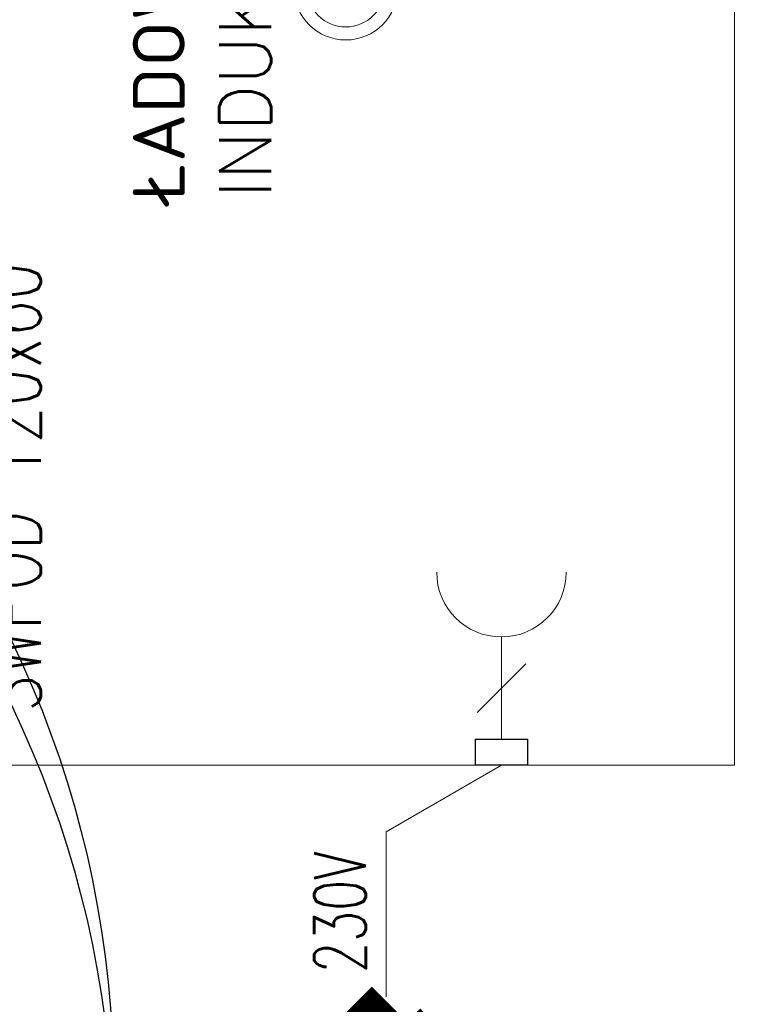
# Model space of a CAD drawing. Header units: millimetres. Extents: x 7483 to 13091, y 8111 to 13871.
# Tile 22 of 256: x 8806 to 8864, y 9242 to 9318. Entities that reach past the tile are written whole.
import ezdxf

# ---------------------------------------------------------------- set-up
doc = ezdxf.new("R2010")
doc.units = ezdxf.units.MM
doc.layers.add('a___wymiary', color=7, linetype='Continuous', lineweight=5, true_color=0x000000)
doc.layers.add('wymiary', color=7, linetype='Continuous', lineweight=5, true_color=0xb2b2b2)
doc.layers.add('Instalacje elektryczne', color=1, linetype='Continuous', lineweight=15)
doc.layers.add('MEBLE PKN', color=150, linetype='Continuous', lineweight=20)
doc.layers.add('Kategorie', color=252, linetype='Continuous')
doc.layers.add('konstrukcja poglądowo', color=7, linetype='Continuous', lineweight=5, true_color=0xb2b2b2, plot=False)
doc.styles.add('Arial', font='arial.ttf')
doc.styles.add('JACEK_07', font='simplex.shx', dxfattribs={"width": 0.7})
doc.styles.add('RomanS', font='simplex.shx')
doc.dimstyles.new('wymiary agp1', dxfattribs={"dimtxt": 16, "dimasz": 5, "dimexe": 30, "dimexo": 60, "dimgap": 1.8, "dimtad": 1, "dimdec": 3, "dimrnd": 0.5, "dimdsep": 46, "dimtxsty": 'Arial', "dimblk": 'znacznik', "dimcen": 1.5, "dimse1": 1, "dimse2": 1, "dimclrd": 256, "dimazin": 0, "dimtfac": 1, "dimtdec": 3, "dimtmove": 1, "dimatfit": 3, "dimldrblk": 'znacznik', "dimfxl": 0, "dimlwd": -1, "dimarcsym": 0})

# ---------------------------------------------------------------- blocks, each defined once
blk = doc.blocks.new('znacznik')
at = {"layer": 'a___wymiary'}
for p, q in [((0, 1.39355094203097), (0, -1.39355094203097)), ((1.39355094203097, 0), (-1.39355094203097, 0))]:
    blk.add_line(p, q, dxfattribs=at)
at = {"layer": 'a___wymiary', "const_width": 0.2}
blk.add_lwpolyline([(0.8759250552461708, 0.8759250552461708), (-0.8759250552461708, -0.8759250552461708)], dxfattribs=at)
blk = doc.blocks.new('*D1303')
at = {"layer": 'Defpoints', "color": 0, "transparency": 16777216}
for p in [(8555.286405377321, 11469.3621725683), (10277.0226113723, 11469.3621725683), (8692.028419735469, 9219.561558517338)]:
    blk.add_point(p, dxfattribs=at)
at = {"layer": 'wymiary', "color": 253, "true_color": 0x999999, "transparency": 16777216}
blk.add_line((8555.286405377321, 9224.561558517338), (8555.286405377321, 11464.3621725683), dxfattribs=at)
at = {"layer": 'wymiary', "color": 253, "true_color": 0x999999, "transparency": 16777216, "xscale": 5, "yscale": 5, "zscale": 5}
for p, rotation in [((8555.286405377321, 11469.3621725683), 90), ((8555.286405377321, 9219.561558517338), 270)]:
    blk.add_blockref('znacznik', p, dxfattribs=dict(at, rotation=rotation))
at = {"layer": 'wymiary', "color": 18, "true_color": 0x000000, "transparency": 16777216, "insert": (8545.317237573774, 10344.46186554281), "char_height": 16, "attachment_point": 5, "rotation": 90, "style": 'Arial'}
blk.add_mtext('2250', dxfattribs=at)
blk = doc.blocks.new('gfgfddg')
at = {"color": 6, "lineweight": 30}
blk.add_circle((-339.9355521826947, -542.5058248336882), 15.86524236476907, dxfattribs=at)
blk = doc.blocks.new('gn-230')
at = {"layer": 'Instalacje elektryczne'}
for p, q in [((-15.64877151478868, -3.750425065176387), (-8.147921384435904, 3.750425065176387)), ((-4, 0), (-19.79669289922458, 0))]:
    blk.add_line(p, q, dxfattribs=at)
at = {"layer": 'Instalacje elektryczne', "lineweight": 30}
blk.add_lwpolyline([(-4, -4), (0, -4), (0, 4), (-4, 4)], close=True, dxfattribs=at)
at = {"layer": 'Instalacje elektryczne'}
blk.add_arc((-29.79669289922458, 0), 10, 270, 90, dxfattribs=at)
blk = doc.blocks.new('*U946')
blk.add_lwpolyline([(0, 0), (120, 0), (120, -60), (0, -60)], close=True)
at = {"color": 1}
blk.add_lwpolyline([(-6.679101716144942e-13, -42.01681565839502), (-5.142837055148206, -33.1130246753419), (-17.89309751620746, -33.1130246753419)], dxfattribs=at)
for radius in [4, 3]:
    blk.add_circle((60.00000000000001, -30.00000000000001), radius)
at = {"color": 1, "xscale": -0.5, "yscale": 0.5, "zscale": 0.5}
blk.add_blockref('gn-230', (1.4210854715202e-14, -42.01681565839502), dxfattribs=at)
at = {"color": 7, "insert": (21.4467204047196, -4.04765578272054), "char_height": 4.800000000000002, "width": 41.83597796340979, "attachment_point": 5, "style": 'JACEK_07'}
blk.add_mtext('SWPOD 120x60', dxfattribs=at)
at = {"color": 1, "insert": (-6.690028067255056, -27.55620112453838), "char_height": 4, "width": 32.45380586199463, "attachment_point": 3, "style": 'RomanS'}
blk.add_mtext('{\\W0.7;230V}', dxfattribs=at)
at = {"layer": 'Kategorie', "insert": (60, -13.56536481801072), "char_height": 4, "attachment_point": 2, "style": 'RomanS'}
blk.add_mtext_dynamic_manual_height_columns('ŁADOWARKA\\PINDUKCYJNA', width=114.2406810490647, gutter_width=45, heights=[0], dxfattribs=at)

msp = doc.modelspace()

# ---------------------------------------------------------------- linework, layer by layer
at = {"color": 1, "const_width": 10}
msp.add_lwpolyline([(8885.875179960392, 9396.01151936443, 0.52056705), (8823.32613035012, 9388.74221167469, 0.52056705), (8823.32613035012, 9388.74221167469, 0.52056705), (8763.202549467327, 9369.840439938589, 0.52056705), (8763.202549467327, 9369.840439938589, 0.52056705), (8720.048299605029, 9327.675311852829, 0.52056705), (8720.048299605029, 9327.675311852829, 0.52056705), (8717.622830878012, 9267.094080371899, 0.52056705), (8717.622830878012, 9267.094080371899, 0.52056705), (8771.928866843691, 9238.499374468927, 0.52056705), (8771.928866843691, 9238.499374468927, 0.52056705), (8833.508325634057, 9238.499374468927, 0.52056705), (8833.508325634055, 9238.499374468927, 0.52056705), (8894.118193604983, 9245.28458556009, 0.52056705), (8894.118193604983, 9245.28458556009, 0.52056705), (8938.242034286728, 9286.965617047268, 0.52056705), (8938.242034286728, 9286.965617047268, 0.52056705), (8934.363671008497, 9347.546848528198, 0.52056705), (8934.363671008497, 9347.546848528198, 0.52056705)], format="xyb", close=True, dxfattribs=at)

# ---------------------------------------------------------------- block references
at = {"layer": 'konstrukcja poglądowo', "xscale": 5, "yscale": 5, "zscale": 5}
for p in [(10433.91154635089, 11948.26635715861), (10433.91154635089, 11943.26635715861)]:
    msp.add_blockref('gfgfddg', p, dxfattribs=at)
at = {"layer": 'MEBLE PKN', "rotation": 90}
msp.add_blockref('*U946', (8801.50304121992, 9260.611559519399), dxfattribs=at)

# ---------------------------------------------------------------- dimensions: what is measured, and where the dimension line sits
at = {"layer": 'wymiary'}
dim = msp.add_linear_dim(base=(8555.286405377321, 11469.3621725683), p1=(8692.028419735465, 9219.561558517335), p2=(10277.0226113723, 11469.3621725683), angle=90, dimstyle='wymiary agp1', override={"dimblk": 'znacznik'}, dxfattribs=at)
dim.commit()
dim.dimension.update_dxf_attribs({"geometry": '*D1303', "text_midpoint": (8545.317237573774, 10344.46186554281)})

doc.saveas('drawing.dxf')
